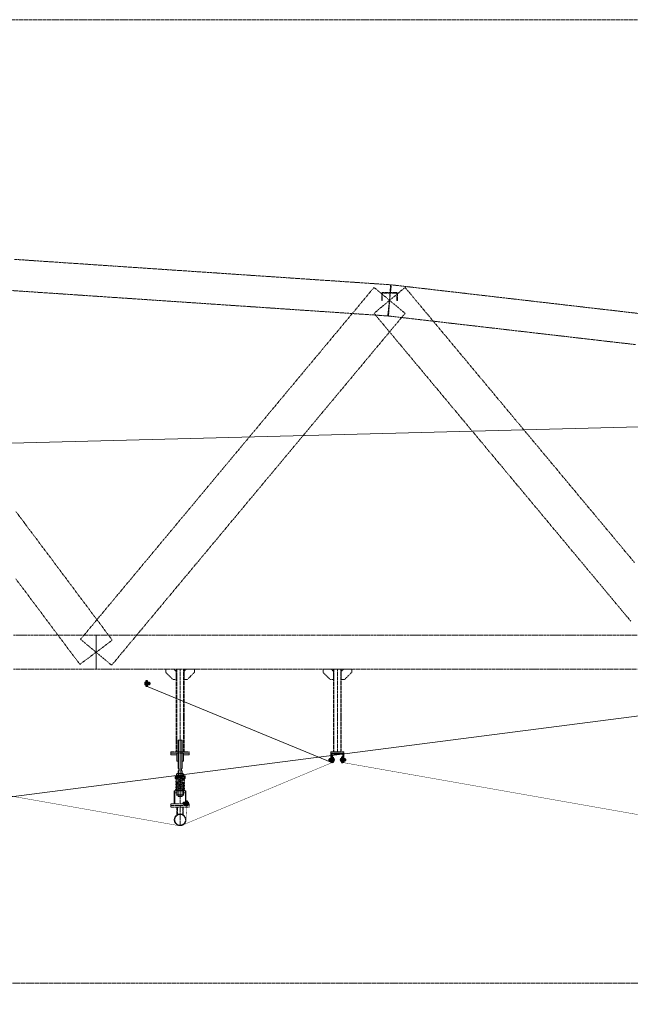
# Model space of a CAD drawing. Header units: millimetres. Extents: x -176817 to 571382, y -58489 to 156123.
# Tile 46 of 256: x -36082 to -31400, y -20394 to -12842. Entities that reach past the tile are written whole.
import ezdxf

# ---------------------------------------------------------------- set-up
doc = ezdxf.new("R2010")
doc.units = ezdxf.units.MM
doc.header["$LTSCALE"] = 0.2
for name, pattern in [('AM_ISO02W050', [7.5, 6, -1.5]), ('AM_ISO02W050x2', [3.75, 3, -0.75]), ('AM_ISO08W050', [18, 12, -1.5, 3, -1.5]), ('AM_ISO08W050x2', [9, 6, -0.75, 1.5, -0.75]), ('HIDDEN', [9.525, 6.35, -3.175])]:
    doc.linetypes.add(name, pattern=pattern)
doc.layers.get('0').update_dxf_attribs({"lineweight": 13})
for name, color, linetype, lineweight in [('-A Siatka', 30, 'Continuous', 35), ('-AAA Podkład', 252, 'Continuous', 13), ('-AAA Widok', 2, 'Continuous', 30), ('-AAA Wymiar', 1, 'Continuous', 18), ('AM_0N', 7, 'Continuous', 13), ('AM_3N', 6, 'AM_ISO02W050', 13), ('AM_4N', 3, 'Continuous', 13), ('AM_7N', 4, 'AM_ISO08W050', 13), ('AM_8', 1, 'Continuous', 13)]:
    doc.layers.add(name, color=color, linetype=linetype, lineweight=lineweight)

# ---------------------------------------------------------------- blocks, each defined once
blk = doc.blocks.new('*U1083')
at = {"layer": 'AM_0N'}
for p, q in [((-28, 230.6), (28, 230.6)), ((-28, 226.6), (-28, 230.6)), ((28, 226.6), (-28, 226.6)), ((28, 230.6), (28, 226.6))]:
    blk.add_line(p, q, dxfattribs=at)
at = {"layer": 'AM_7N', "linetype": 'AM_ISO08W050x2'}
blk.add_line((0, 233.6), (0, 223.6), dxfattribs=at)
blk = doc.blocks.new('*U1084')
at = {"layer": 'AM_0N'}
for p, q in [((33.8, 222.6), (-33, 222.6)), ((29.3, 219.8), (-30.7, 209)), ((-30.7, 201.1), (7.4, 194.3)), ((29.3, 198.2), (-30.7, 187.4)), ((-30.7, 179.5), (7.4, 172.7)), ((29.3, 176.6), (-30.7, 165.8)), ((-30.7, 157.9), (7.4, 151.1)), ((29.3, 155), (-30.7, 144.2)), ((-2.7, 214.1), (-30.3, 215.9)), ((-29.7, 215.9), (30.3, 219.9)), ((-29.3, 201.1), (30.7, 211.9)), ((-29.3, 179.5), (30.7, 190.3)), ((-29.3, 157.9), (30.7, 168.7)), ((30.7, 198.2), (-7.4, 205.1)), ((30.7, 176.6), (-7.4, 183.5)), ((30.7, 155), (-7.4, 161.9)), ((30, 219.9), (30.3, 219.9)), ((-33.8, 112), (33, 112)), ((-30.7, 136.3), (7.4, 129.5)), ((29.3, 133.4), (-30.7, 122.6)), ((29.7, 118.7), (-30.3, 114.7)), ((-30, 114.7), (-30.3, 114.7)), ((-29.3, 136.3), (30.7, 147.1)), ((-29.3, 114.7), (30.7, 125.5)), ((30.7, 133.4), (-7.4, 140.3)), ((2.7, 120.5), (30.3, 118.7))]:
    blk.add_line(p, q, dxfattribs=at)
for centre, start, end in [((-30, 219.9), 138.01806, 273.82255), ((-30, 205.1), 100.20335, 280.20335), ((-30, 183.5), 100.20335, 280.20335), ((-30, 161.9), 100.20335, 280.20335), ((30, 215.9), 280.20335, 100.20335), ((30, 194.3), 280.20335, 100.20335), ((30, 172.7), 280.20335, 100.20335), ((30, 151.1), 280.20335, 100.20335), ((30, 223.9), 273.82255, 340.52878), ((-30, 140.3), 100.20335, 280.20335), ((-30, 118.7), 100.20335, 280.20335), ((-30, 110.7), 93.82255, 160.52878), ((30, 129.5), 280.20335, 100.20335), ((30, 114.7), 318.01806, 93.82255)]:
    blk.add_arc(centre, 4, start, end, dxfattribs=at)
at = {"layer": 'AM_7N', "linetype": 'AM_ISO08W050x2'}
for p, q in [((-30, 109), (-30, 225.6)), ((0, 109), (0, 225.6)), ((30, 109), (30, 225.6))]:
    blk.add_line(p, q, dxfattribs=at)
blk = doc.blocks.new('*U1085')
at = {"layer": 'AM_0N'}
for p, q in [((-28, 82), (28, 82)), ((-28, 78), (-28, 82)), ((28, 78), (-28, 78)), ((28, 82), (28, 78))]:
    blk.add_line(p, q, dxfattribs=at)
at = {"layer": 'AM_7N', "linetype": 'AM_ISO08W050x2'}
blk.add_line((0, 85), (0, 75), dxfattribs=at)
blk = doc.blocks.new('*U1086')
at = {"layer": 'AM_0N'}
for p, q in [((-26.6, 242.6), (-21.4, 245.6)), ((-26.6, 242.6), (-26.6, 233.6)), ((-26.6, 233.6), (-21.4, 230.6)), ((21.3, 245.6), (-21.4, 245.6)), ((21.3, 230.6), (-21.4, 230.6)), ((-13.3, 242.6), (-13.3, 233.6)), ((13.3, 242.6), (13.3, 233.6)), ((26.6, 242.6), (21.3, 245.6)), ((26.6, 233.6), (21.3, 230.6)), ((26.6, 242.6), (26.6, 233.6))]:
    blk.add_line(p, q, dxfattribs=at)
for centre, radius, start, end in [((-19.9, 232.9), 11.7, 55.56153, 115.56153), ((-19.9, 243.3), 11.7, 244.43847, 304.43847), ((0, 200.7), 43.9, 72.38303, 107.61697), ((0, 275.4), 43.9, 252.38303, 287.61697), ((19.9, 232.9), 11.7, 64.43847, 124.43847), ((19.9, 243.3), 11.7, 235.56153, 295.56153)]:
    blk.add_arc(centre, radius, start, end, dxfattribs=at)
at = {"layer": 'AM_7N', "linetype": 'AM_ISO08W050x2'}
blk.add_line((0, 248.6), (0, 227.6), dxfattribs=at)
blk = doc.blocks.new('A$C09B41FFC')
at = {"layer": '-AAA Podkład', "color": 7}
for p, q in [((-13, 500), (-13, 284.6)), ((0, 500), (0, 70)), ((13, 500), (13, 284.6)), ((-16, 222.6), (-16, 226.6)), ((-13, 264.6), (-13, 214.6)), ((13, 264.6), (13, 214.6)), ((16, 222.6), (16, 226.6)), ((-16.2, 172.6), (-15, 172.6)), ((-15.2, 171.6), (-15, 171.6)), ((-15, 222.6), (15, 222.6)), ((-15, 214.6), (15, 214.6)), ((15, 172.6), (16.2, 172.6)), ((15, 171.6), (15.2, 171.6)), ((-16.2, 82), (-15, 82)), ((-16.2, 82), (-15, 82)), ((-15.2, 83), (-15, 83)), ((16.2, 82, 0), (15, 82, 0)), ((21.2, 82), (20, 82))]:
    blk.add_line(p, q, dxfattribs=at)
for points in [[(15, 284.6), (15, 498), (13, 500), (-13, 500), (-15, 498), (-15, 284.6)], [(-15, 226.6), (-38.1, 226.6), (-38.1, 222.6), (-15, 222.6)], [(-15, 264.6), (-10.5, 264.6), (-10.5, 284.6), (-15, 284.6)], [(-15, 264.6), (-15, 72), (-13, 70), (13, 70), (15, 72), (15, 264.6)], [(15, 264.6), (10.5, 264.6), (10.5, 284.6), (15, 284.6)], [(15, 226.6), (38.1, 226.6), (38.1, 222.6), (15, 222.6)], [(-15, 222.6), (-38.1, 222.6), (-38.1, 207.6), (-15, 207.6)], [(15, 222.6), (38.1, 222.6), (38.1, 207.6), (15, 207.6)], [(-25, 112), (-41.2, 112), (-41.2, 98), (-25, 98)], [(25, 98), (41.3, 98), (41.3, 112), (25, 112)]]:
    blk.add_lwpolyline(points, dxfattribs=at)
at = {"layer": '-AAA Podkład', "color": 7, "elevation": 0}
for points in [[(-25, 400), (-70, 400), (-70, 388), (-25, 388)], [(25, 388), (70, 388), (70, 400), (25, 400)], [(-44.4, 12), (-44.4, 112), (-41.2, 112), (-41.2, 12)], [(44.5, 12), (44.5, 112), (41.3, 112), (41.3, 12)]]:
    blk.add_lwpolyline(points, dxfattribs=at)
for points in [[(-25, 340), (-25, 400), (-14.2, 400), (-13.2, 399), (-13.2, 341), (-14.2, 340)], [(25, 340), (25, 400), (14.2, 400), (13.2, 399), (13.2, 341), (14.2, 340)]]:
    blk.add_lwpolyline(points, close=True, dxfattribs=at)
at = {"layer": '-AAA Podkład', "color": 7}
for points in [[(-38.1, 207.6), (-35.2, 207.6), (-35.2, 222.6), (-38.1, 222.6)], [(-25, 172.6), (-25, 82), (-16.2, 82), (-15.2, 83), (-15.2, 171.6), (-16.2, 172.6)], [(25, 172.6), (25, 82), (16.2, 82), (15.2, 83), (15.2, 171.6), (16.2, 172.6)], [(38.1, 207.6), (35.2, 207.6), (35.2, 222.6), (38.1, 222.6)]]:
    blk.add_lwpolyline(points, close=True, dxfattribs=at)
blk.add_circle((-30, 118.7), 4, dxfattribs=at)
for points in [[(-25, 112), (-25, 113), (-26, 112)], [(25, 112), (25, 113), (26, 112)]]:
    blk.add_solid(points, dxfattribs=at)
for name in ['*U1083', '*U1086', '*U1084', '*U1085']:
    blk.add_blockref(name, (0, 0), dxfattribs=at)
blk = doc.blocks.new('Podkład rev.B')
at = {"layer": '-AAA Podkład', "linetype": 'HIDDEN', "ltscale": 5}
h = blk.add_hatch(dxfattribs=at)
h.set_pattern_fill('ANSI32', color=256)
h.set_pattern_definition([(45, (-29909.764, -40698.592), (-6.7351921, 6.7351921), []), (45, (-29905.274, -40698.592), (-6.7351921, 6.7351921), [])])
h.paths.add_polyline_path([(21400, -36152.5), (21450, -36152.5), (21450, -36154.4, -0.414214), (21444.9, -36159.5), (21407, -36159.5), (21407, -36217.4, -0.414214), (21401.9, -36222.5), (21400, -36222.5)])
h.paths.add_polyline_path([(21450, -36154.4), (21450, -36152.5), (21500, -36152.5), (21500, -36222.5), (21498.1, -36222.5, -0.414214), (21493, -36217.4), (21493, -36159.5), (21455.1, -36159.5, -0.414214)])
for p, q in [((20244, -35507.5, 0), (20244, -36140.5, 0)), ((20244, -35507.5, 0), (20244, -36140.5, 0)), ((21450, -35507.5, 0), (21450, -36140.5)), ((20244, -36540.5, 0), (20244, -36164.5, 0)), ((20219.9, -36625.2, 0), (20219.9, -36564.5, 0)), ((20223.9, -36622.9, 0), (20223.9, -36564.5, 0)), ((20244, -36706.9, 0), (20244, -36552.5, 0)), ((20264.2, -36622.9, 0), (20264.2, -36564.5, 0)), ((20268.2, -36625.2, 0), (20268.2, -36564.5, 0))]:
    blk.add_line(p, q, dxfattribs=at)
at = {"layer": '-AAA Podkład', "linetype": 'HIDDEN', "ltscale": 5, "elevation": 0}
for points in [[(36922.7, -30525.7), (-1301.7, -30525.7), (-1301.7, -37915.8), (36922.7, -37915.8)], [(20214, -35587.5), (20190, -35587.5), (20134, -35531.5), (20134, -35507.5), (20198, -35507.5), (20214, -35523.5)], [(20274, -36140.5), (20214, -36140.5), (20214, -35507.5), (20274, -35507.5)], [(20274, -35587.5), (20298, -35587.5), (20354, -35531.5), (20354, -35507.5), (20290, -35507.5), (20274, -35523.5)], [(20274, -35587.5), (20298, -35587.5), (20354, -35531.5), (20354, -35507.5), (20290, -35507.5), (20274, -35523.5)], [(21420, -35587.5), (21396, -35587.5), (21340, -35531.5), (21340, -35507.5), (21404, -35507.5), (21420, -35523.5)], [(21480, -36140.5), (21420, -36140.5), (21420, -35507.5), (21480, -35507.5)], [(21480, -35587.5), (21504, -35587.5), (21560, -35531.5), (21560, -35507.5), (21496, -35507.5), (21480, -35523.5)], [(20314, -36152.5), (20174, -36152.5), (20174, -36140.5), (20314, -36140.5)], [(21500, -36152.5), (21400, -36152.5), (21400, -36140.5), (21500, -36140.5)], [(20314, -36540.5), (20174, -36540.5), (20174, -36552.5), (20314, -36552.5)], [(20314, -36564.5), (20174, -36564.5), (20174, -36552.5), (20314, -36552.5)]]:
    blk.add_lwpolyline(points, close=True, dxfattribs=at)
at = {"layer": '-AAA Podkład', "linetype": 'HIDDEN', "ltscale": 5}
for points in [[(19476, -35470.4), (19538, -35423.9), (19600, -35377.5), (19662, -35331), (19724, -35284.5), (19688.9, -35237.6), (19653.7, -35190.7), (19618.6, -35143.7), (19583.4, -35096.8), (19548.3, -35049.9), (19513.1, -35003), (19478, -34956.1), (19442.8, -34909.1), (19407.6, -34862.2), (19372.5, -34815.3), (19337.3, -34768.4), (19302.2, -34721.4), (19267, -34674.5), (19231.9, -34627.6), (19196.7, -34580.7), (19161.5, -34533.8), (19126.4, -34486.8), (19091.2, -34439.9), (19056.1, -34393), (19020.9, -34346.1), (18985.8, -34299.2)], [(18983.8, -34813.5), (19018.9, -34860.4), (19054.1, -34907.3), (19089.2, -34954.3), (19124.4, -35001.2), (19159.5, -35048.1), (19194.7, -35095), (19229.9, -35141.9), (19265, -35188.9), (19300.2, -35235.8), (19335.3, -35282.7), (19370.5, -35329.6), (19405.6, -35376.5), (19440.8, -35423.5), (19476, -35470.4)], [(21841.9, -32798.2), (21846, -32738.3), (21850, -32678.5), (21854, -32618.6), (21858.1, -32558.7), (21787.8, -32554), (21717.5, -32549.2), (21647.2, -32544.5), (21576.8, -32539.7), (21506.5, -32535), (21436.2, -32530.2), (21365.9, -32525.5), (21295.6, -32520.7), (21225.3, -32516), (21155, -32511.2), (21084.7, -32506.5), (21014.3, -32501.7), (20944, -32497), (20873.7, -32492.2), (20803.4, -32487.5), (20733.1, -32482.7), (20662.8, -32478), (20592.5, -32473.2), (20522.2, -32468.5), (20451.8, -32463.7), (20381.5, -32459), (20311.2, -32454.2), (20240.9, -32449.5), (20170.6, -32444.7), (20100.3, -32440), (20030, -32435.2), (19959.7, -32430.5), (19889.3, -32425.7), (19819, -32421), (19748.7, -32416.2), (19678.4, -32411.5), (19608.1, -32406.7), (19537.8, -32402), (19467.5, -32397.2), (19397.2, -32392.5), (19326.8, -32387.7), (19256.5, -32383), (19186.2, -32378.2), (19115.9, -32373.5), (19045.6, -32368.7), (18975.3, -32364)], [(18959.1, -32603.4), (19029.4, -32608.2), (19099.7, -32612.9), (19170, -32617.7), (19240.3, -32622.4), (19310.7, -32627.2), (19381, -32631.9), (19451.3, -32636.7), (19521.6, -32641.4), (19591.9, -32646.2), (19662.2, -32650.9), (19732.5, -32655.7), (19802.8, -32660.4), (19873.2, -32665.2), (19943.5, -32669.9), (20013.8, -32674.7), (20084.1, -32679.4), (20154.4, -32684.2), (20224.7, -32688.9), (20295, -32693.7), (20365.3, -32698.4), (20435.7, -32703.2), (20506, -32707.9), (20576.3, -32712.7), (20646.6, -32717.4), (20716.9, -32722.2), (20787.2, -32726.9), (20857.5, -32731.7), (20927.8, -32736.4), (20998.2, -32741.2), (21068.5, -32745.9), (21138.8, -32750.7), (21209.1, -32755.4), (21279.4, -32760.2), (21349.7, -32764.9), (21420, -32769.7), (21490.3, -32774.4), (21560.7, -32779.2), (21631, -32783.9), (21701.3, -32788.7), (21771.6, -32793.4), (21841.9, -32798.2)], [(21969.1, -32777.7), (21909.5, -32728.1), (21850, -32678.5), (21790.5, -32628.8), (21730.9, -32579.2), (21695.8, -32621.4), (21660.6, -32663.5), (21625.5, -32705.7), (21590.3, -32747.9), (21555.2, -32790.1), (21520, -32832.2), (21484.9, -32874.4), (21449.7, -32916.6), (21414.5, -32958.7), (21379.4, -33000.9), (21344.2, -33043.1), (21309.1, -33085.3), (21273.9, -33127.4), (21238.8, -33169.6), (21203.6, -33211.8), (21168.4, -33254), (21133.3, -33296.1), (21098.1, -33338.3), (21063, -33380.5), (21027.8, -33422.6), (20992.7, -33464.8), (20957.5, -33507), (20922.4, -33549.2), (20887.2, -33591.3), (20852, -33633.5), (20816.9, -33675.7), (20781.7, -33717.8), (20746.6, -33760), (20711.4, -33802.2), (20676.3, -33844.4), (20641.1, -33886.5), (20605.9, -33928.7), (20570.8, -33970.9), (20535.6, -34013), (20500.5, -34055.2), (20465.3, -34097.4), (20430.2, -34139.6), (20395, -34181.7), (20359.9, -34223.9), (20324.7, -34266.1), (20289.5, -34308.2), (20254.4, -34350.4), (20219.2, -34392.6), (20184.1, -34434.8), (20148.9, -34476.9), (20113.8, -34519.1), (20078.6, -34561.3), (20043.4, -34603.5), (20008.3, -34645.6), (19973.1, -34687.8), (19938, -34730), (19902.8, -34772.1), (19867.7, -34814.3), (19832.5, -34856.5), (19797.4, -34898.7), (19762.2, -34940.8), (19727, -34983), (19691.9, -35025.2), (19656.7, -35067.3), (19621.6, -35109.5), (19586.4, -35151.7), (19551.3, -35193.9), (19516.1, -35236), (19480.9, -35278.2), (19540.5, -35327.8), (19600, -35377.5), (19659.5, -35427.1), (19719.1, -35476.7), (19754.2, -35434.5), (19789.4, -35392.4), (19824.5, -35350.2), (19859.7, -35308), (19894.8, -35265.8), (19930, -35223.7), (19965.1, -35181.5), (20000.3, -35139.3), (20035.5, -35097.2), (20070.6, -35055), (20105.8, -35012.8), (20140.9, -34970.6), (20176.1, -34928.5), (20211.2, -34886.3), (20246.4, -34844.1), (20281.6, -34802), (20316.7, -34759.8), (20351.9, -34717.6), (20387, -34675.4), (20422.2, -34633.3), (20457.3, -34591.1), (20492.5, -34548.9), (20527.6, -34506.7), (20562.8, -34464.6), (20598, -34422.4), (20633.1, -34380.2), (20668.3, -34338.1), (20703.4, -34295.9), (20738.6, -34253.7), (20773.7, -34211.5), (20808.9, -34169.4), (20844.1, -34127.2), (20879.2, -34085), (20914.4, -34042.9), (20949.5, -34000.7), (20984.7, -33958.5), (21019.8, -33916.3), (21055, -33874.2), (21090.1, -33832), (21125.3, -33789.8), (21160.5, -33747.7), (21195.6, -33705.5), (21230.8, -33663.3), (21265.9, -33621.1), (21301.1, -33579), (21336.2, -33536.8), (21371.4, -33494.6), (21406.6, -33452.5), (21441.7, -33410.3), (21476.9, -33368.1), (21512, -33325.9), (21547.2, -33283.8), (21582.3, -33241.6), (21617.5, -33199.4), (21652.6, -33157.2), (21687.8, -33115.1), (21723, -33072.9), (21758.1, -33030.7), (21793.3, -32988.6), (21828.4, -32946.4), (21863.6, -32904.2), (21898.7, -32862), (21933.9, -32819.9), (21969.1, -32777.7)], [(23726.9, -34687.8), (23691.7, -34645.6), (23656.6, -34603.5), (23621.4, -34561.3), (23586.2, -34519.1), (23551.1, -34476.9), (23515.9, -34434.8), (23480.8, -34392.6), (23445.6, -34350.4), (23410.5, -34308.2), (23375.3, -34266.1), (23340.1, -34223.9), (23305, -34181.7), (23269.8, -34139.6), (23234.7, -34097.4), (23199.5, -34055.2), (23164.4, -34013), (23129.2, -33970.9), (23094.1, -33928.7), (23058.9, -33886.5), (23023.7, -33844.4), (22988.6, -33802.2), (22953.4, -33760), (22918.3, -33717.8), (22883.1, -33675.7), (22848, -33633.5), (22812.8, -33591.3), (22777.6, -33549.2), (22742.5, -33507), (22707.3, -33464.8), (22672.2, -33422.6), (22637, -33380.5), (22601.9, -33338.3), (22566.7, -33296.1), (22531.6, -33254), (22496.4, -33211.8), (22461.2, -33169.6), (22426.1, -33127.4), (22390.9, -33085.3), (22355.8, -33043.1), (22320.6, -33000.9), (22285.5, -32958.7), (22250.3, -32916.6), (22215.1, -32874.4), (22180, -32832.2), (22144.8, -32790.1), (22109.7, -32747.9), (22074.5, -32705.7), (22039.4, -32663.5), (22004.2, -32621.4), (21969.1, -32579.2), (21909.5, -32628.8), (21850, -32678.5), (21790.5, -32728.1), (21730.9, -32777.7), (21766.1, -32819.9), (21801.3, -32862), (21836.4, -32904.2), (21871.6, -32946.4), (21906.7, -32988.6), (21941.9, -33030.7), (21977, -33072.9), (22012.2, -33115.1), (22047.4, -33157.2), (22082.5, -33199.4), (22117.7, -33241.6), (22152.8, -33283.8), (22188, -33325.9), (22223.1, -33368.1), (22258.3, -33410.3), (22293.4, -33452.5), (22328.6, -33494.6), (22363.8, -33536.8), (22398.9, -33579), (22434.1, -33621.1), (22469.2, -33663.3), (22504.4, -33705.5), (22539.5, -33747.7), (22574.7, -33789.8), (22609.9, -33832), (22645, -33874.2), (22680.2, -33916.3), (22715.3, -33958.5), (22750.5, -34000.7), (22785.6, -34042.9), (22820.8, -34085), (22855.9, -34127.2), (22891.1, -34169.4), (22926.3, -34211.5), (22961.4, -34253.7), (22996.6, -34295.9), (23031.7, -34338.1), (23066.9, -34380.2), (23102, -34422.4), (23137.2, -34464.6), (23172.4, -34506.7), (23207.5, -34548.9), (23242.7, -34591.1), (23277.8, -34633.3), (23313, -34675.4), (23348.1, -34717.6), (23383.3, -34759.8), (23418.4, -34802), (23453.6, -34844.1), (23488.8, -34886.3), (23523.9, -34928.5), (23559.1, -34970.6), (23594.2, -35012.8), (23629.4, -35055), (23664.5, -35097.2), (23699.7, -35139.3)], [(21910, -32678.5), (21910, -32626.2), (21910, -32626), (21910, -32625.9), (21910, -32625.7), (21910, -32625.5), (21909.9, -32625.3), (21909.9, -32625.1), (21909.9, -32624.9), (21909.8, -32624.7), (21909.8, -32624.5), (21909.8, -32624.3), (21909.7, -32624.1), (21909.7, -32623.9), (21909.6, -32623.7), (21909.5, -32623.5), (21909.5, -32623.4), (21909.4, -32623.2), (21909.3, -32623), (21909.2, -32622.8), (21909.1, -32622.6), (21909.1, -32622.5), (21909, -32622.3), (21908.9, -32622.1), (21908.8, -32622), (21908.7, -32621.8), (21908.5, -32621.6), (21908.4, -32621.5), (21908.3, -32621.3), (21908.2, -32621.2), (21908.1, -32621), (21907.9, -32620.9), (21907.8, -32620.7), (21907.7, -32620.6), (21907.5, -32620.4), (21907.4, -32620.3), (21907.2, -32620.2), (21907.1, -32620), (21906.9, -32619.9), (21906.8, -32619.8), (21906.6, -32619.7), (21906.5, -32619.6), (21906.3, -32619.5), (21906.1, -32619.4), (21905.9, -32619.3), (21905.8, -32619.2), (21905.6, -32619.1), (21905.4, -32619), (21905.2, -32618.9), (21905.1, -32618.8), (21904.9, -32618.8), (21904.7, -32618.7), (21904.5, -32618.6), (21904.3, -32618.6), (21904.1, -32618.5), (21903.9, -32618.5), (21903.8, -32618.4), (21903.6, -32618.4), (21903.4, -32618.3), (21903.2, -32618.3), (21903, -32618.3), (21902.8, -32618.3), (21902.6, -32618.2), (21902.4, -32618.2), (21902.2, -32618.2), (21902, -32618.2), (21850, -32618.2), (21798, -32618.2), (21797.8, -32618.2), (21797.6, -32618.2), (21797.4, -32618.2), (21797.2, -32618.3), (21797, -32618.3), (21796.8, -32618.3), (21796.6, -32618.3), (21796.4, -32618.4), (21796.2, -32618.4), (21796.1, -32618.5), (21795.9, -32618.5), (21795.7, -32618.6), (21795.5, -32618.6), (21795.3, -32618.7), (21795.1, -32618.8), (21794.9, -32618.8), (21794.8, -32618.9), (21794.6, -32619), (21794.4, -32619.1), (21794.2, -32619.2), (21794.1, -32619.3), (21793.9, -32619.4), (21793.7, -32619.5), (21793.5, -32619.6), (21793.4, -32619.7), (21793.2, -32619.8), (21793.1, -32619.9), (21792.9, -32620), (21792.8, -32620.2), (21792.6, -32620.3), (21792.5, -32620.4), (21792.3, -32620.6), (21792.2, -32620.7), (21792.1, -32620.9), (21791.9, -32621), (21791.8, -32621.2), (21791.7, -32621.3), (21791.6, -32621.5), (21791.5, -32621.6), (21791.3, -32621.8), (21791.2, -32622), (21791.1, -32622.1), (21791, -32622.3), (21790.9, -32622.5), (21790.9, -32622.6), (21790.8, -32622.8), (21790.7, -32623), (21790.6, -32623.2), (21790.5, -32623.4), (21790.5, -32623.5), (21790.4, -32623.7), (21790.3, -32623.9), (21790.3, -32624.1), (21790.2, -32624.3), (21790.2, -32624.5), (21790.2, -32624.7), (21790.1, -32624.9), (21790.1, -32625.1), (21790.1, -32625.3), (21790, -32625.5), (21790, -32625.7), (21790, -32625.9), (21790, -32626), (21790, -32626.2), (21790, -32678.5), (21794, -32678.5), (21794, -32626.2), (21794, -32626.1), (21794, -32626), (21794, -32626), (21794, -32625.9), (21794, -32625.8), (21794, -32625.7), (21794.1, -32625.6), (21794.1, -32625.5), (21794.1, -32625.4), (21794.1, -32625.3), (21794.1, -32625.2), (21794.2, -32625.1), (21794.2, -32625), (21794.2, -32624.9), (21794.3, -32624.8), (21794.3, -32624.7), (21794.3, -32624.6), (21794.4, -32624.5), (21794.4, -32624.4), (21794.5, -32624.4), (21794.5, -32624.3), (21794.6, -32624.2), (21794.6, -32624.1), (21794.7, -32624), (21794.7, -32623.9), (21794.8, -32623.9), (21794.8, -32623.8), (21794.9, -32623.7), (21795, -32623.6), (21795, -32623.6), (21795.1, -32623.5), (21795.2, -32623.4), (21795.2, -32623.3), (21795.3, -32623.3), (21795.4, -32623.2), (21795.5, -32623.1), (21795.5, -32623.1), (21795.6, -32623), (21795.7, -32623), (21795.8, -32622.9), (21795.9, -32622.9), (21795.9, -32622.8), (21796, -32622.8), (21796.1, -32622.7), (21796.2, -32622.7), (21796.3, -32622.6), (21796.4, -32622.6), (21796.5, -32622.5), (21796.6, -32622.5), (21796.7, -32622.5), (21796.7, -32622.4), (21796.8, -32622.4), (21796.9, -32622.4), (21797, -32622.4), (21797.1, -32622.3), (21797.2, -32622.3), (21797.3, -32622.3), (21797.4, -32622.3), (21797.5, -32622.3), (21797.6, -32622.3), (21797.7, -32622.2), (21797.8, -32622.2), (21797.9, -32622.2), (21798, -32622.2), (21850, -32622.2), (21902, -32622.2), (21902.1, -32622.2), (21902.2, -32622.2), (21902.3, -32622.2), (21902.4, -32622.3), (21902.5, -32622.3), (21902.6, -32622.3), (21902.7, -32622.3), (21902.8, -32622.3), (21902.9, -32622.3), (21903, -32622.4), (21903.1, -32622.4), (21903.2, -32622.4), (21903.3, -32622.4), (21903.3, -32622.5), (21903.4, -32622.5), (21903.5, -32622.5), (21903.6, -32622.6), (21903.7, -32622.6), (21903.8, -32622.7), (21903.9, -32622.7), (21904, -32622.8), (21904.1, -32622.8), (21904.1, -32622.9), (21904.2, -32622.9), (21904.3, -32623), (21904.4, -32623), (21904.5, -32623.1), (21904.5, -32623.1), (21904.6, -32623.2), (21904.7, -32623.3), (21904.8, -32623.3), (21904.8, -32623.4), (21904.9, -32623.5), (21905, -32623.6), (21905, -32623.6), (21905.1, -32623.7), (21905.2, -32623.8), (21905.2, -32623.9), (21905.3, -32623.9), (21905.3, -32624), (21905.4, -32624.1), (21905.4, -32624.2), (21905.5, -32624.3), (21905.5, -32624.4), (21905.6, -32624.4), (21905.6, -32624.5), (21905.7, -32624.6), (21905.7, -32624.7), (21905.7, -32624.8), (21905.8, -32624.9), (21905.8, -32625), (21905.8, -32625.1), (21905.9, -32625.2), (21905.9, -32625.3), (21905.9, -32625.4), (21905.9, -32625.5), (21905.9, -32625.6), (21906, -32625.7), (21906, -32625.8), (21906, -32625.9), (21906, -32626), (21906, -32626), (21906, -32626.1), (21906, -32626.2), (21906, -32678.5), (21910, -32678.5)], [(23762.2, -32779.1), (23691.9, -32771), (23621.6, -32762.8), (23551.3, -32754.7), (23481, -32746.6), (23410.7, -32738.4), (23340.4, -32730.3), (23270.1, -32722.1), (23199.7, -32714), (23129.4, -32705.8), (23059.1, -32697.7), (22988.8, -32689.5), (22918.5, -32681.4), (22848.2, -32673.3), (22777.9, -32665.1), (22707.6, -32657), (22637.2, -32648.8), (22566.9, -32640.7), (22496.6, -32632.5), (22426.3, -32624.4), (22356, -32616.3), (22285.7, -32608.1), (22215.4, -32600), (22145.1, -32591.8), (22074.7, -32583.7), (22004.4, -32575.5), (21934.1, -32567.4), (21863.8, -32559.2), (21856.9, -32618.9), (21850, -32678.5), (21843.1, -32738.1), (21836.2, -32797.7), (21906.5, -32805.8), (21976.8, -32813.9), (22047.1, -32822.1), (22117.4, -32830.2), (22187.8, -32838.4), (22258.1, -32846.5), (22328.4, -32854.7), (22398.7, -32862.8), (22469, -32870.9), (22539.3, -32879.1), (22609.6, -32887.2), (22679.9, -32895.4), (22750.3, -32903.5), (22820.6, -32911.7), (22890.9, -32919.8), (22961.2, -32928), (23031.5, -32936.1), (23101.8, -32944.2), (23172.1, -32952.4), (23242.4, -32960.5), (23312.8, -32968.7), (23383.1, -32976.8), (23453.4, -32985), (23523.7, -32993.1), (23594, -33001.2), (23664.3, -33009.4), (23734.6, -33017.5)], [(19600, -35507.5), (19600, -35442.5), (19600, -35377.5), (19600, -35312.5), (19600, -35247.5), (19529.7, -35247.5), (19459.4, -35247.5), (19389.1, -35247.5), (19318.8, -35247.5), (19248.4, -35247.5), (19178.1, -35247.5), (19107.8, -35247.5), (19037.5, -35247.5), (18967.2, -35247.5)], [(18967.2, -35507.5), (19037.5, -35507.5), (19107.8, -35507.5), (19178.1, -35507.5), (19248.4, -35507.5), (19318.8, -35507.5), (19389.1, -35507.5), (19459.4, -35507.5), (19529.7, -35507.5), (19600, -35507.5)], [(23748.4, -35247.5), (23678.1, -35247.5), (23607.8, -35247.5), (23537.5, -35247.5), (23467.2, -35247.5), (23396.9, -35247.5), (23326.6, -35247.5), (23256.3, -35247.5), (23185.9, -35247.5), (23115.6, -35247.5), (23045.3, -35247.5), (22975, -35247.5), (22904.7, -35247.5), (22834.4, -35247.5), (22764.1, -35247.5), (22693.8, -35247.5), (22623.4, -35247.5), (22553.1, -35247.5), (22482.8, -35247.5), (22412.5, -35247.5), (22342.2, -35247.5), (22271.9, -35247.5), (22201.6, -35247.5), (22131.3, -35247.5), (22060.9, -35247.5), (21990.6, -35247.5), (21920.3, -35247.5), (21850, -35247.5), (21779.7, -35247.5), (21709.4, -35247.5), (21639.1, -35247.5), (21568.8, -35247.5), (21498.4, -35247.5), (21428.1, -35247.5), (21357.8, -35247.5), (21287.5, -35247.5), (21217.2, -35247.5), (21146.9, -35247.5), (21076.6, -35247.5), (21006.3, -35247.5), (20935.9, -35247.5), (20865.6, -35247.5), (20795.3, -35247.5), (20725, -35247.5), (20654.7, -35247.5), (20584.4, -35247.5), (20514.1, -35247.5), (20443.8, -35247.5), (20373.4, -35247.5), (20303.1, -35247.5), (20232.8, -35247.5), (20162.5, -35247.5), (20092.2, -35247.5), (20021.9, -35247.5), (19951.6, -35247.5), (19881.3, -35247.5), (19810.9, -35247.5), (19740.6, -35247.5), (19670.3, -35247.5), (19600, -35247.5), (19600, -35312.5), (19600, -35377.5), (19600, -35442.5), (19600, -35507.5), (19670.3, -35507.5), (19740.6, -35507.5), (19810.9, -35507.5), (19881.3, -35507.5), (19951.6, -35507.5), (20021.9, -35507.5), (20092.2, -35507.5), (20162.5, -35507.5), (20232.8, -35507.5), (20303.1, -35507.5), (20373.4, -35507.5), (20443.8, -35507.5), (20514.1, -35507.5), (20584.4, -35507.5), (20654.7, -35507.5), (20725, -35507.5), (20795.3, -35507.5), (20865.6, -35507.5), (20935.9, -35507.5), (21006.3, -35507.5), (21076.6, -35507.5), (21146.9, -35507.5), (21217.2, -35507.5), (21287.5, -35507.5), (21357.8, -35507.5), (21428.1, -35507.5), (21498.4, -35507.5), (21568.8, -35507.5), (21639.1, -35507.5), (21709.4, -35507.5), (21779.7, -35507.5), (21850, -35507.5), (21920.3, -35507.5), (21990.6, -35507.5), (22060.9, -35507.5), (22131.3, -35507.5), (22201.6, -35507.5), (22271.9, -35507.5), (22342.2, -35507.5), (22412.5, -35507.5), (22482.8, -35507.5), (22553.1, -35507.5), (22623.4, -35507.5), (22693.8, -35507.5), (22764.1, -35507.5), (22834.4, -35507.5), (22904.7, -35507.5), (22975, -35507.5), (23045.3, -35507.5), (23115.6, -35507.5), (23185.9, -35507.5), (23256.3, -35507.5), (23326.6, -35507.5), (23396.9, -35507.5), (23467.2, -35507.5), (23537.5, -35507.5), (23607.8, -35507.5), (23678.1, -35507.5), (23748.4, -35507.5)]]:
    blk.add_lwpolyline(points, dxfattribs=at)
at = {"layer": '-AAA Podkład', "linetype": 'HIDDEN', "ltscale": 5, "elevation": 0}
for points in [[(20218, -36140.5), (20218, -35507.5)], [(20270, -35507.5), (20270, -36140.5)], [(21424, -36140.5), (21424, -35507.5)], [(21476, -35507.5), (21476, -36140.5)]]:
    blk.add_lwpolyline(points, dxfattribs=at)
for points in [[(21400, -36152.5), (21450, -36152.5), (21450, -36154.4, -0.414214), (21444.9, -36159.5), (21407, -36159.5), (21407, -36217.4, -0.414214), (21401.9, -36222.5), (21400, -36222.5)], [(21450, -36154.4), (21450, -36152.5), (21500, -36152.5), (21500, -36222.5), (21498.1, -36222.5, -0.414214), (21493, -36217.4), (21493, -36159.5), (21455.1, -36159.5, -0.414214)]]:
    blk.add_lwpolyline(points, format="xyb", close=True, dxfattribs=at)
at = {"layer": '-AAA Podkład', "linetype": 'HIDDEN', "ltscale": 5}
for radius in [44.5, 41.2]:
    blk.add_circle((20244, -36662.5, 0), radius, dxfattribs=at)
blk.add_blockref('A$C09B41FFC', (20244, -36552.5, 0), dxfattribs=at)
blk = doc.blocks.new('*U1058')
at = {"layer": 'AM_0N'}
for p, q in [((5.7, -1), (-5.6, -1)), ((-5.6, -1), (-5.6, -1.6)), ((5.7, -1.6), (-5.6, -1.6)), ((-5.6, -1.6), (-2.4, -4.9)), ((-3, -6.3), (-2.4, -5.7)), ((3, -6.3), (-3, -6.3)), ((-3, -20.4), (-3, -6.3)), ((3, -20.4), (-3, -20.4)), ((-2.4, -21), (-3, -20.4)), ((2.4, -4.9), (-2.4, -4.9)), ((-2.4, -5.7), (-2.4, -4.9)), ((-2.4, -21), (2.4, -21)), ((5.7, -1.6), (2.4, -4.9)), ((2.4, -5.7), (2.4, -4.9)), ((3, -6.3), (2.4, -5.7)), ((2.4, -21), (3, -20.4)), ((3, -20.4), (3, -6.3)), ((5.7, -1.6), (5.7, -1))]:
    blk.add_line(p, q, dxfattribs=at)
at = {"layer": 'AM_3N', "linetype": 'AM_ISO02W050x2'}
for p, q in [((-3.4, -1), (0, -5.4)), ((-0.7, -4.4), (-0.7, -1)), ((0.7, -4.4), (-0.7, -4.4)), ((3.4, -1), (0, -5.4)), ((0.7, -4.4), (0.7, -1))]:
    blk.add_line(p, q, dxfattribs=at)
at = {"layer": 'AM_4N'}
for p, q in [((-2.4, -5.7), (-2.4, -6.3)), ((-2.4, -6.3), (-2.4, -21)), ((2.4, -5.7), (2.4, -6.3)), ((2.4, -6.3), (2.4, -21))]:
    blk.add_line(p, q, dxfattribs=at)
at = {"layer": 'AM_7N', "linetype": 'AM_ISO08W050x2'}
blk.add_line((0, 2), (0, -24), dxfattribs=at)
blk = doc.blocks.new('*U1059')
at = {"layer": 'AM_0N'}
for p, q in [((6, -12), (-6, -12)), ((-6, -12), (-6, -13.6)), ((-6, -13.6), (6, -13.6)), ((6, -13.6), (6, -12))]:
    blk.add_line(p, q, dxfattribs=at)
at = {"layer": 'AM_7N', "linetype": 'AM_ISO08W050x2'}
blk.add_line((0, -16.6), (0, -9), dxfattribs=at)
blk = doc.blocks.new('*U1060')
at = {"layer": 'AM_0N'}
for p, q in [((-5.8, -14.4), (-4.4, -13.6)), ((-5.8, -14.4), (-5.8, -18)), ((-5.8, -18), (-4.4, -18.8)), ((4.5, -13.6), (-4.4, -13.6)), ((4.5, -18.8), (-4.4, -18.8)), ((-2.9, -14.4), (-2.9, -18)), ((2.9, -14.4), (2.9, -18)), ((5.8, -14.4), (4.5, -13.6)), ((5.8, -18), (4.5, -18.8)), ((5.8, -14.4), (5.8, -18))]:
    blk.add_line(p, q, dxfattribs=at)
for centre, radius, start, end in [((-4.3, -16.5), 2.55, 55.56153, 115.56153), ((-4.3, -15.9), 2.55, 244.43847, 304.43847), ((0, -23.5), 9.54, 72.38303, 107.61697), ((0, -8.9), 9.54, 252.38303, 287.61697), ((4.3, -16.5), 2.55, 64.43847, 124.43847), ((4.3, -15.9), 2.55, 235.56153, 295.56153)]:
    blk.add_arc(centre, radius, start, end, dxfattribs=at)
at = {"layer": 'AM_7N', "linetype": 'AM_ISO08W050x2'}
blk.add_line((0, -10.6), (0, -21.8), dxfattribs=at)
blk = doc.blocks.new('okucie')
at = {"layer": 'AM_8'}
h = blk.add_hatch(dxfattribs=at)
h.set_pattern_fill('ANSI31', color=256, scale=0.5, style=0)
h.set_pattern_definition([(45, (-21727.3335, 85443.8012), (-1.122532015, 1.122532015), [])])
h.paths.add_polyline_path([(-3.5, -5), (-3.5, -3.8), (-6.3, -1), (-20, -1), (-20, -5)])
h.paths.add_polyline_path([(20, -5), (20, -1), (6.3, -1), (3.5, -3.8), (3.5, -5)])
h = blk.add_hatch(dxfattribs=at)
h.set_pattern_fill('ANSI31', color=256, scale=0.5, angle=90, style=0)
h.set_pattern_definition([(135, (-21776.6445, 85446.8), (-1.122532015, -1.122532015), [])])
h.paths.add_polyline_path([(-3.5, -8), (-20, -8), (-20, -12), (-3.5, -12)])
h.paths.add_polyline_path([(20, -8), (3.5, -8), (3.5, -12), (6, -12), (20, -12)])
at = {"layer": '-AAA Widok'}
for p, q in [((-3.5, -3.8, 0), (3.5, -3.8, 0)), ((-3.5, -12, 0), (-3.5, -8)), ((3.5, -12, 0), (3.5, -8))]:
    blk.add_line(p, q, dxfattribs=at)
for points in [[(-20, -5), (20, -5), (20, -1), (-20, -1)], [(-20, -12), (20, -12), (20, -8), (-20, -8)]]:
    blk.add_lwpolyline(points, close=True, dxfattribs=at)
at = {"layer": '-AAA Widok', "elevation": 0}
blk.add_lwpolyline([(-20, -5), (20, -5), (20, -1), (-20, -1)], close=True, dxfattribs=at)
for points in [[(-6.3, -1), (-3.5, -3.8), (-3.5, -5)], [(6.3, -1), (3.5, -3.8), (3.5, -5)]]:
    blk.add_lwpolyline(points, dxfattribs=at)
at = {"layer": '-AAA Wymiar'}
for p, q in [((-20, -8), (-20, -5)), ((20, -8), (20, -5))]:
    blk.add_line(p, q, dxfattribs=at)
at = {"layer": 'AM_0N'}
for name in ['*U1058', '*U1059', '*U1060']:
    blk.add_blockref(name, (0, 0), dxfattribs=at)
blk = doc.blocks.new('*U1065')
at = {"layer": 'AM_0N'}
for p, q in [((-33, 4.1), (-32.1, 5)), ((-33, 4.1), (-33, -4.1)), ((-2.5, 5), (-32.1, 5)), ((-32.1, 5), (-32.1, -5)), ((-2.5, 5), (-2.5, -5)), ((-2.5, 5), (-1.6, 4.6)), ((2, 4.6), (-1.6, 4.6)), ((2, 4.6), (2, 7.7)), ((2.6, 7.7), (2, 7.7)), ((2, -4.6), (2, 4.6)), ((7.6, 9.8), (2.6, 9.8)), ((2.6, 9.8), (2.6, 7.7)), ((2.6, 7.7), (2.6, -7.7)), ((7.6, 4.9), (2.6, 4.9)), ((7.6, 9.8), (8.4, 8.5)), ((8.4, -8.5), (8.4, 8.5)), ((-32.1, -5), (-33, -4.1)), ((-2.5, -5), (-32.1, -5)), ((-2.5, -5), (-1.6, -4.6)), ((2, -4.6), (-1.6, -4.6)), ((2, -7.7), (2, -4.6)), ((2.6, -7.7), (2, -7.7)), ((7.6, -4.9), (2.6, -4.9)), ((2.6, -7.7), (2.6, -9.8)), ((7.6, -9.8), (2.6, -9.8)), ((7.6, -9.8), (8.4, -8.5))]:
    blk.add_line(p, q, dxfattribs=at)
for centre, radius, start, end in [((4.1, 7.4), 4.34, 325.55313, 25.55313), ((-7.8, 0), 16.2, 342.38753, 17.61247), ((4.1, -7.4), 4.34, 334.44687, 34.44687)]:
    blk.add_arc(centre, radius, start, end, dxfattribs=at)
at = {"layer": 'AM_4N'}
for p, q in [((-2.5, 4.1), (-33, 4.1)), ((-2.5, 4.1), (-1.6, 4.6)), ((-2.5, -4.1), (-33, -4.1)), ((-2.5, -4.1), (-1.6, -4.6))]:
    blk.add_line(p, q, dxfattribs=at)
at = {"layer": 'AM_7N', "linetype": 'AM_ISO08W050x2'}
blk.add_line((11.4, 0), (-36, 0), dxfattribs=at)
blk = doc.blocks.new('*U1066')
at = {"layer": 'AM_0N'}
for p, q in [((-20, 10), (-20, -10)), ((-18, 10), (-20, 10)), ((-18, -10), (-18, 10)), ((-20, -10), (-18, -10))]:
    blk.add_line(p, q, dxfattribs=at)
at = {"layer": 'AM_7N', "linetype": 'AM_ISO08W050x2'}
blk.add_line((-15, 0), (-23, 0), dxfattribs=at)
blk = doc.blocks.new('*U1067')
at = {"layer": 'AM_0N'}
for p, q in [((-27.3, 9.2), (-28.4, 7.3)), ((-28.4, -7.3), (-28.4, 7.3)), ((-21.1, 9.2), (-27.3, 9.2)), ((-21.1, 4.6), (-27.3, 4.6)), ((-21.1, 9.2), (-20, 7.3)), ((-20, -7.3), (-20, 7.3)), ((-27.3, -9.2), (-28.4, -7.3)), ((-21.1, -4.6), (-27.3, -4.6)), ((-21.1, -9.2), (-27.3, -9.2)), ((-21.1, -9.2), (-20, -7.3))]:
    blk.add_line(p, q, dxfattribs=at)
for centre, radius, start, end in [((-23.9, 6.9), 4.08, 154.43847, 214.43847), ((-12.7, 0), 15.3, 162.38303, 197.61697), ((-24.5, 6.9), 4.08, 325.56153, 25.56153), ((-35.7, 0), 15.3, 342.38303, 17.61697), ((-23.9, -6.9), 4.08, 145.56153, 205.56153), ((-24.5, -6.9), 4.08, 334.43847, 34.43847)]:
    blk.add_arc(centre, radius, start, end, dxfattribs=at)
at = {"layer": 'AM_7N', "linetype": 'AM_ISO08W050x2'}
blk.add_line((-17, 0), (-31.4, 0), dxfattribs=at)
blk = doc.blocks.new('*U1068')
at = {"layer": 'AM_0N'}
for p, q in [((0, 10), (0, -10)), ((2, 10), (0, 10)), ((2, -10), (2, 10)), ((0, -10), (2, -10))]:
    blk.add_line(p, q, dxfattribs=at)
at = {"layer": 'AM_7N', "linetype": 'AM_ISO08W050x2'}
blk.add_line((5, 0), (-3, 0), dxfattribs=at)
blk = doc.blocks.new('Okucie+śruba')
at = {"layer": '-AAA Widok', "color": 42, "xscale": -1, "rotation": 90}
blk.add_blockref('okucie', (-12, 0), dxfattribs=at)
at = {"layer": 'AM_0N', "color": 42}
for name in ['*U1065', '*U1067', '*U1066', '*U1068']:
    blk.add_blockref(name, (0, 0), dxfattribs=at)
blk = doc.blocks.new('Profil rev.B')
at = {"layer": '-A Siatka', "linetype": 'HIDDEN', "const_width": 3, "elevation": 0}
for points in [[(16789.1, 1112.9), (16789.1, 1062.9), (19541, 577.3, 0.143564), (19555.3, 578.9), (20714.1, 1062.9), (20714.1, 1112.9)], [(20789.1, 1112.9), (20789.1, 1062.9), (23541, 577.3, 0.143564), (23555.3, 578.9), (24714.1, 1062.9), (24714.1, 1112.9)], [(19595.4, 769.3), (19595.4, 729.3), (19591.6, 622.9, -0.414214), (19545.7, 576.9)]]:
    blk.add_lwpolyline(points, format="xyb", dxfattribs=at)
at = {"layer": '-AAA Wymiar', "color": 3, "elevation": 0}
blk.add_lwpolyline([(19289.1, 1694.8), (19289.1, 1648.6), (20714.1, 1059.9), (20714.1, 1112.9)], dxfattribs=at)
at = {"color": 241, "linetype": 'HIDDEN', "const_width": 3, "elevation": 0}
blk.add_lwpolyline([(19289.1, 1694.8), (19289.1, 1648.6), (20714.1, 1059.9), (20714.1, 1102.9)], dxfattribs=at)
at = {"layer": '-AAA Wymiar', "xscale": -1}
for p in [(19283.6, 1668.6, 0), (20783.6, 1082.9, 0)]:
    blk.add_blockref('Okucie+śruba', p, dxfattribs=at)
at = {"layer": '-AAA Wymiar'}
for p in [(20719.6, 1082.9, 0), (19600.9, 749.3, 0)]:
    blk.add_blockref('Okucie+śruba', p, dxfattribs=at)

msp = doc.modelspace()

# ---------------------------------------------------------------- linework, layer by layer
at = {"layer": '-AAA Wymiar'}
for p, q in [((-9928.1317, -15412.833), (-67317.0633, -22834.3987)), ((-61002.1991, -16730.6803), (-9928.1317, -15412.833))]:
    msp.add_line(p, q, dxfattribs=at)

# ---------------------------------------------------------------- block references
at = {"layer": '-AAA Widok'}
msp.add_blockref('Profil rev.B', (-54397.4159, -19601.8799, 0), dxfattribs=at)
at = {"layer": '-AAA Wymiar'}
msp.add_blockref('Podkład rev.B', (-55095.7819, 17683.4632, 0), dxfattribs=at)

doc.saveas('drawing.dxf')
